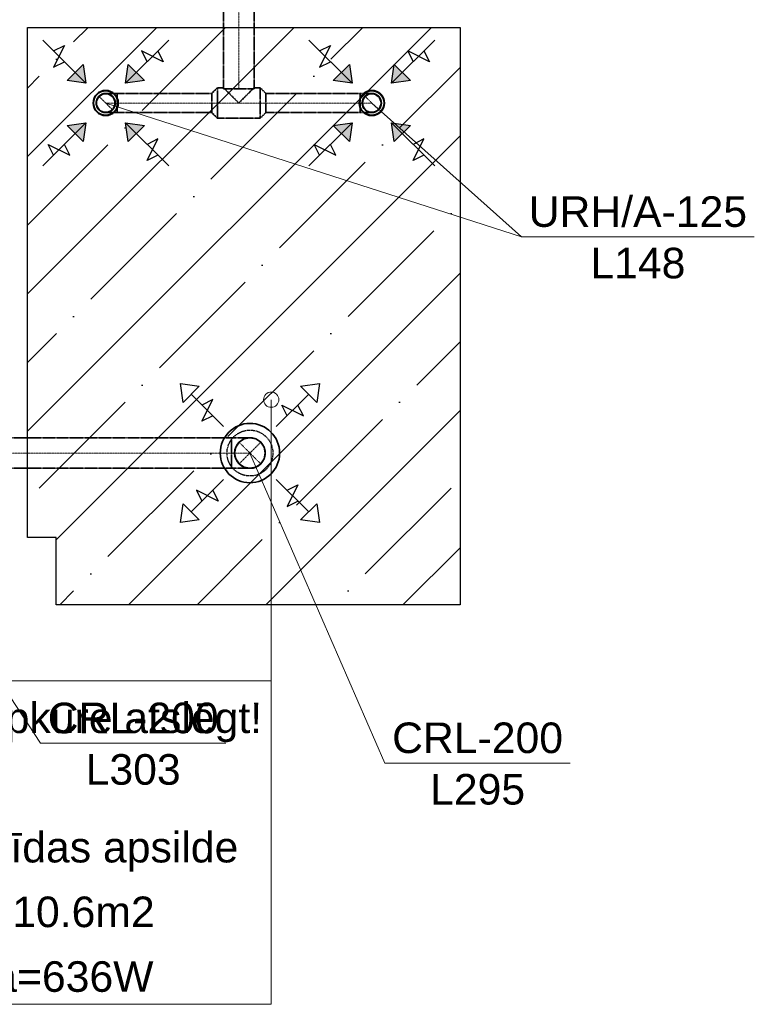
# Model space of a CAD drawing. Header units: millimetres. Extents: x -134161 to 355560, y -27497 to 30328.
# Tile 90 of 95: x 196067 to 200872, y -19051 to -12609. Entities that reach past the tile are written whole.
import ezdxf

# ---------------------------------------------------------------- set-up
doc = ezdxf.new("R2010")
doc.units = ezdxf.units.MM
for name, pattern in [('CenterLine', [17.2, 13, -2, 0.2, -2]), ('HIDDEN', [9.525, 6.35, -3.175]), ('UnderCeiling', [6.7, 4.2, -1, 0.5, -1])]:
    doc.linetypes.add(name, pattern=pattern)
doc.layers.add('AVK-A_uzdevums', color=1, linetype='CONTINUOUS', lineweight=30)
for name, color, linetype in [('Vent-PN8-P-Plusmas bulta', 7, 'CONTINUOUS'), ('Vent-PN9-N', 7, 'CONTINUOUS'), ('Vent-PN9-N-Iekarta', 7, 'CONTINUOUS'), ('Vent-PN9-N-Plusmas bulta', 7, 'CONTINUOUS'), ('Vent-PN9-N-Teksts-', 7, 'CONTINUOUS'), ('Vent-PN9-P', 7, 'CONTINUOUS'), ('Vent-PN9-P-Iekarta', 7, 'CONTINUOUS'), ('Vent-PN9-P-Teksts-', 7, 'CONTINUOUS')]:
    doc.layers.add(name, color=color, linetype=linetype)
doc.styles.add('Arial', font='arial.ttf', dxfattribs={"height": 187.5})

# ---------------------------------------------------------------- blocks, each defined once
blk = doc.blocks.new('*U1124')
at = {"layer": 'Vent-PN9-N-Teksts-', "color": 7, "linetype": 'Continuous', "lineweight": 15}
for p, q in [((56618.6, 3529.9, 2300), (57598, 2654.5, 2300)), ((57598, 2654.5, 2300), (59121, 2654.5, 2300))]:
    blk.add_line(p, q, dxfattribs=at)
at = {"layer": 'Vent-PN9-N-Teksts-', "color": 7, "linetype": 'Continuous', "lineweight": 25, "style": 'Arial'}
for s, p in [('URH/A-125', (57645.2, 2719.5, 2300)), ('L148', (58048.7, 2382.7, 2300))]:
    blk.add_text(s, height=200, dxfattribs=at).set_placement(p)
blk = doc.blocks.new('*U1125')
at = {"layer": 'Vent-PN9-N-Teksts-', "color": 7, "linetype": 'Continuous', "lineweight": 15}
for p, q in [((54878, 3529.9, 2300), (57598, 2654.5, 2300)), ((57598, 2654.5, 2300), (59121, 2654.5, 2300))]:
    blk.add_line(p, q, dxfattribs=at)
at = {"layer": 'Vent-PN9-N-Teksts-', "color": 7, "linetype": 'Continuous', "lineweight": 25, "style": 'Arial'}
for s, p in [('URH/A-125', (57645.2, 2719.5, 2300)), ('L148', (58048.7, 2382.7, 2300))]:
    blk.add_text(s, height=200, dxfattribs=at).set_placement(p)
blk = doc.blocks.new('*U1186')
at = {"layer": 'Vent-PN9-P-Teksts-', "color": 7, "linetype": 'Continuous', "lineweight": 15}
for p, q in [((53204.4, 1239.6, 2300), (54451.3, -658.7, 2300)), ((54451.3, -658.7, 2300), (55664, -658.7, 2300))]:
    blk.add_line(p, q, dxfattribs=at)
at = {"layer": 'Vent-PN9-P-Teksts-', "color": 7, "linetype": 'Continuous', "lineweight": 25, "style": 'Arial'}
for s, p in [('CRL-200', (54498.6, -593.7, 2300)), ('L303', (54746.9, -930.5, 2300))]:
    blk.add_text(s, height=200, dxfattribs=at).set_placement(p)
blk = doc.blocks.new('*U1187')
at = {"layer": 'Vent-PN9-P-Teksts-', "color": 7, "linetype": 'Continuous', "lineweight": 15}
for p, q in [((55821.6, 1239.6, 2300), (56704.5, -788.5, 2300)), ((56704.5, -788.5, 2300), (57917.1, -788.5, 2300))]:
    blk.add_line(p, q, dxfattribs=at)
at = {"layer": 'Vent-PN9-P-Teksts-', "color": 7, "linetype": 'Continuous', "lineweight": 25, "style": 'Arial'}
for s, p in [('CRL-200', (56751.7, -723.5, 2300)), ('L295', (57000, -1060.4, 2300))]:
    blk.add_text(s, height=200, dxfattribs=at).set_placement(p)
blk = doc.blocks.new('*U1363')
at = {"layer": 'Vent-PN9-P', "color": 5, "linetype": 'UnderCeiling', "lineweight": 35}
for p, q in [((54182.3, 1339.6, 2700), (55701.6, 1339.6, 2700)), ((54182.3, 1139.6, 2700), (55701.6, 1139.6, 2700))]:
    blk.add_line(p, q, dxfattribs=at)
at = {"layer": 'Vent-PN9-P', "color": 7, "linetype": 'CenterLine', "lineweight": 18}
blk.add_line((54182.3, 1239.6, 2700), (55701.6, 1239.6, 2700), dxfattribs=at)
blk = doc.blocks.new('*U1365')
at = {"layer": 'Vent-PN8-P-Plusmas bulta', "color": 7, "linetype": 'Continuous', "lineweight": 25}
for p, q in [((55383.9, 1571.3, 2195), (55366.3, 1695, 2195)), ((55366.3, 1695, 2195), (55490, 1677.3, 2195)), ((55383.9, 1571.3, 2195), (55366.3, 1695, 2195)), ((55366.3, 1695, 2195), (55490, 1677.3, 2195)), ((55490, 1677.3, 2195), (55383.9, 1571.3, 2195)), ((56153.3, 1677.3, 2195), (56277, 1695, 2195)), ((56153.3, 1677.3, 2195), (56277, 1695, 2195)), ((56259.3, 1571.3, 2195), (56153.3, 1677.3, 2195)), ((56277, 1695, 2195), (56259.3, 1571.3, 2195)), ((56277, 1695, 2195), (56259.3, 1571.3, 2195)), ((55649.1, 1412.2, 2195), (55437, 1624.3, 2195)), ((55994.2, 1412.2, 2195), (56206.3, 1624.3, 2195)), ((55507.7, 1447.5, 2195), (55578.4, 1588.9, 2195)), ((55578.4, 1588.9, 2195), (55507.7, 1553.6, 2195)), ((56064.9, 1482.9, 2195), (56029.5, 1553.6, 2195)), ((56029.5, 1553.6, 2195), (56170.9, 1482.9, 2195)), ((56170.9, 1482.9, 2195), (56135.6, 1553.6, 2195)), ((55578.4, 1482.9, 2195), (55507.7, 1447.5, 2195)), ((55649.1, 1067.1, 2195), (55437, 855, 2195)), ((55994.2, 1067.1, 2195), (56206.3, 855, 2195)), ((56064.9, 996.4, 2195), (56135.6, 1031.7, 2195)), ((56135.6, 1031.7, 2195), (56064.9, 890.3, 2195)), ((55613.7, 925.7, 2195), (55472.3, 996.4, 2195)), ((55472.3, 996.4, 2195), (55507.7, 925.7, 2195)), ((55578.4, 996.4, 2195), (55613.7, 925.7, 2195)), ((55366.3, 784.2, 2195), (55383.9, 908, 2195)), ((55366.3, 784.2, 2195), (55383.9, 908, 2195)), ((55383.9, 908, 2195), (55490, 801.9, 2195)), ((56064.9, 890.3, 2195), (56135.6, 925.7, 2195)), ((56153.3, 801.9, 2195), (56259.3, 908, 2195)), ((56259.3, 908, 2195), (56277, 784.2, 2195)), ((56259.3, 908, 2195), (56277, 784.2, 2195)), ((55490, 801.9, 2195), (55366.3, 784.2, 2195)), ((55490, 801.9, 2195), (55366.3, 784.2, 2195)), ((56277, 784.2, 2195), (56153.3, 801.9, 2195)), ((56277, 784.2, 2195), (56153.3, 801.9, 2195))]:
    blk.add_line(p, q, dxfattribs=at)
blk = doc.blocks.new('*U1366')
at = {"layer": 'Vent-PN9-P-Iekarta', "color": 5, "linetype": 'Continuous', "lineweight": 35}
for p, q in [((55729.2, 1277.9, 2240), (55750.9, 1310.3, 2240)), ((55750.9, 1310.3, 2240), (55783.4, 1332, 2240)), ((55783.4, 1332, 2240), (55821.6, 1339.6, 2240)), ((55821.6, 1339.6, 2240), (55859.9, 1332, 2240)), ((55859.9, 1332, 2240), (55892.3, 1310.3, 2240)), ((55892.3, 1310.3, 2240), (55914, 1277.9, 2240)), ((55721.6, 1239.6, 2240), (55729.2, 1277.9, 2240)), ((55729.2, 1201.4, 2240), (55721.6, 1239.6, 2240)), ((55914, 1277.9, 2240), (55921.6, 1239.6, 2240)), ((55921.6, 1239.6, 2240), (55914, 1201.4, 2240)), ((55750.9, 1168.9, 2240), (55729.2, 1201.4, 2240)), ((55783.4, 1147.2, 2240), (55750.9, 1168.9, 2240)), ((55892.3, 1168.9, 2240), (55859.9, 1147.2, 2240)), ((55914, 1201.4, 2240), (55892.3, 1168.9, 2240)), ((55821.6, 1139.6, 2240), (55783.4, 1147.2, 2240)), ((55859.9, 1147.2, 2240), (55821.6, 1139.6, 2240))]:
    blk.add_line(p, q, dxfattribs=at)
for centre, radius in [((55821.6, 1239.6, 2228), 194), ((55821.6, 1239.6, 2300), 100), ((55821.6, 1239.6, 2240), 2.5)]:
    blk.add_circle(centre, radius, dxfattribs=at)
at = {"layer": 'Vent-PN9-P-Iekarta', "color": 7, "linetype": 'HIDDEN', "lineweight": -3}
blk.add_circle((55821.6, 1239.6, 2190), 150, dxfattribs=at)
blk = doc.blocks.new('*U1367')
at = {"layer": 'Vent-PN9-P', "color": 7, "linetype": 'Continuous', "lineweight": -3}
blk.add_line((55821.6, 1239.6, 2330), (55821.6, 1239.6, 2329), dxfattribs=at)
blk = doc.blocks.new('*U1368')
at = {"layer": 'Vent-PN9-P', "color": 7, "linetype": 'UnderCeiling', "lineweight": 18}
for p, q in [((55750.9, 1310.3, 2580), (55892.3, 1168.9, 2580)), ((55892.3, 1310.3, 2580), (55750.9, 1168.9, 2580))]:
    blk.add_line(p, q, dxfattribs=at)
at = {"layer": 'Vent-PN9-P', "color": 5, "linetype": 'UnderCeiling', "lineweight": 35, "extrusion": (-1, 0, 0)}
blk.add_ellipse((55701.6, 1239.6, 2700), major_axis=(0, -100), ratio=1, start_param=0, end_param=3.141593, dxfattribs=at)
at = {"layer": 'Vent-PN9-P', "color": 5, "linetype": 'UnderCeiling', "lineweight": 35, "extrusion": (0, -1, 0)}
for centre in [(55701.6, 1339.6, 2580), (55701.6, 1139.6, 2580)]:
    blk.add_ellipse(centre, major_axis=(120, 0), ratio=1, start_param=0, end_param=1.570796, dxfattribs=at)
at = {"layer": 'Vent-PN9-P', "color": 7, "linetype": 'HIDDEN', "lineweight": -3, "extrusion": (0, 0, -1)}
blk.add_ellipse((55821.6, 1239.6, 2580), major_axis=(0, -100), ratio=1, start_param=0, end_param=3.141593, dxfattribs=at)
at = {"layer": 'Vent-PN9-P', "color": 5, "linetype": 'UnderCeiling', "lineweight": 35, "extrusion": (0, 0, -1)}
blk.add_ellipse((55821.6, 1239.6, 2580), major_axis=(0, 100), ratio=1, start_param=0, end_param=3.141593, dxfattribs=at)
at = {"layer": 'Vent-PN9-P', "color": 7, "linetype": 'CenterLine', "lineweight": 18, "extrusion": (0, -1, 0)}
blk.add_ellipse((55701.6, 1239.6, 2580), major_axis=(120, 0), ratio=1, start_param=0, end_param=1.570796, dxfattribs=at)
blk = doc.blocks.new('*U1453')
at = {"layer": 'Vent-PN9-N-Plusmas bulta', "linetype": 'Continuous', "lineweight": 25}
for points in [[(54731.3, 3782.7), (54748.9, 3658.9), (54625.2, 3676.6)], [(55130.8, 3676.6), (55007, 3658.9), (55024.7, 3782.7)], [(54625.2, 3383.2), (54748.9, 3400.8), (54731.3, 3277.1)], [(55024.7, 3277.1), (55007, 3400.8), (55130.8, 3383.2)]]:
    blk.add_hatch(color=7, dxfattribs=at).paths.add_polyline_path(points, flags=0)
at = {"layer": 'Vent-PN9-N-Plusmas bulta', "color": 7, "linetype": 'Continuous', "lineweight": 25}
for p, q in [((54748.9, 3658.9, 2237), (54466.1, 3941.8, 2237)), ((55007, 3658.9, 2237), (55289.9, 3941.8, 2237)), ((54536.8, 3871.1, 2237), (54607.5, 3906.4, 2237)), ((54607.5, 3906.4, 2237), (54536.8, 3765, 2237)), ((55254.5, 3800.3, 2237), (55113.1, 3871.1, 2237)), ((55113.1, 3871.1, 2237), (55148.5, 3800.3, 2237)), ((55219.2, 3871.1, 2237), (55254.5, 3800.3, 2237)), ((54536.8, 3765, 2237), (54607.5, 3800.3, 2237)), ((54731.3, 3782.7, 2237), (54748.9, 3658.9, 2237)), ((55007, 3658.9, 2237), (55024.7, 3782.7, 2237)), ((54748.9, 3658.9, 2237), (54625.2, 3676.6, 2237)), ((55130.8, 3676.6, 2237), (55007, 3658.9, 2237)), ((54748.9, 3400.8, 2237), (54466.1, 3118, 2237)), ((54625.2, 3383.2, 2237), (54748.9, 3400.8, 2237)), ((54748.9, 3400.8, 2237), (54731.3, 3277.1, 2237)), ((55007, 3400.8, 2237), (55289.9, 3118, 2237)), ((55024.7, 3277.1, 2237), (55007, 3400.8, 2237)), ((55007, 3400.8, 2237), (55130.8, 3383.2, 2237)), ((55148.5, 3153.3, 2237), (55219.2, 3294.8, 2237)), ((55219.2, 3294.8, 2237), (55148.5, 3259.4, 2237)), ((54536.8, 3188.7, 2237), (54501.5, 3259.4, 2237)), ((54501.5, 3259.4, 2237), (54642.9, 3188.7, 2237)), ((54642.9, 3188.7, 2237), (54607.5, 3259.4, 2237)), ((55219.2, 3188.7, 2237), (55148.5, 3153.3, 2237))]:
    blk.add_line(p, q, dxfattribs=at)
for points in [[(54731.3, 3782.7, 2237), (54748.9, 3658.9, 2237), (54625.2, 3676.6, 2237)], [(55130.8, 3676.6, 2237), (55007, 3658.9, 2237), (55024.7, 3782.7, 2237)], [(54625.2, 3383.2, 2237), (54748.9, 3400.8, 2237), (54731.3, 3277.1, 2237)], [(55024.7, 3277.1, 2237), (55007, 3400.8, 2237), (55130.8, 3383.2, 2237)]]:
    blk.add_3dface(points, dxfattribs=at)
blk = doc.blocks.new('*U1454')
at = {"layer": 'Vent-PN9-N-Plusmas bulta', "linetype": 'Continuous', "lineweight": 25}
for points in [[(56471.9, 3782.7), (56489.6, 3658.9), (56365.8, 3676.6)], [(56871.4, 3676.6), (56747.7, 3658.9), (56765.3, 3782.7)], [(56365.8, 3383.2), (56489.6, 3400.8), (56471.9, 3277.1)], [(56765.3, 3277.1), (56747.7, 3400.8), (56871.4, 3383.2)]]:
    blk.add_hatch(color=7, dxfattribs=at).paths.add_polyline_path(points, flags=0)
at = {"layer": 'Vent-PN9-N-Plusmas bulta', "color": 7, "linetype": 'Continuous', "lineweight": 25}
for p, q in [((56489.6, 3658.9, 2237), (56206.7, 3941.8, 2237)), ((56747.7, 3658.9, 2237), (57030.5, 3941.8, 2237)), ((56277.4, 3871.1, 2237), (56348.1, 3906.4, 2237)), ((56348.1, 3906.4, 2237), (56277.4, 3765, 2237)), ((56995.2, 3800.3, 2237), (56853.7, 3871.1, 2237)), ((56853.7, 3871.1, 2237), (56889.1, 3800.3, 2237)), ((56959.8, 3871.1, 2237), (56995.2, 3800.3, 2237)), ((56277.4, 3765, 2237), (56348.1, 3800.3, 2237)), ((56471.9, 3782.7, 2237), (56489.6, 3658.9, 2237)), ((56747.7, 3658.9, 2237), (56765.3, 3782.7, 2237)), ((56489.6, 3658.9, 2237), (56365.8, 3676.6, 2237)), ((56871.4, 3676.6, 2237), (56747.7, 3658.9, 2237)), ((56489.6, 3400.8, 2237), (56206.7, 3118, 2237)), ((56365.8, 3383.2, 2237), (56489.6, 3400.8, 2237)), ((56489.6, 3400.8, 2237), (56471.9, 3277.1, 2237)), ((56747.7, 3400.8, 2237), (57030.5, 3118, 2237)), ((56765.3, 3277.1, 2237), (56747.7, 3400.8, 2237)), ((56747.7, 3400.8, 2237), (56871.4, 3383.2, 2237)), ((56889.1, 3153.3, 2237), (56959.8, 3294.8, 2237)), ((56959.8, 3294.8, 2237), (56889.1, 3259.4, 2237)), ((56277.4, 3188.7, 2237), (56242.1, 3259.4, 2237)), ((56242.1, 3259.4, 2237), (56383.5, 3188.7, 2237)), ((56383.5, 3188.7, 2237), (56348.1, 3259.4, 2237)), ((56959.8, 3188.7, 2237), (56889.1, 3153.3, 2237))]:
    blk.add_line(p, q, dxfattribs=at)
for points in [[(56471.9, 3782.7, 2237), (56489.6, 3658.9, 2237), (56365.8, 3676.6, 2237)], [(56871.4, 3676.6, 2237), (56747.7, 3658.9, 2237), (56765.3, 3782.7, 2237)], [(56365.8, 3383.2, 2237), (56489.6, 3400.8, 2237), (56471.9, 3277.1, 2237)], [(56765.3, 3277.1, 2237), (56747.7, 3400.8, 2237), (56871.4, 3383.2, 2237)]]:
    blk.add_3dface(points, dxfattribs=at)
blk = doc.blocks.new('*U1456')
at = {"layer": 'Vent-PN9-N', "color": 1, "linetype": 'UnderCeiling', "lineweight": 35}
for p, q in [((55888.3, 3629.9, 2700), (55925.3, 3592.4, 2700)), ((55888.3, 3429.9, 2700), (55925.3, 3467.4, 2700))]:
    blk.add_line(p, q, dxfattribs=at)
at = {"layer": 'Vent-PN9-N', "color": 7, "linetype": 'CenterLine', "lineweight": 18}
blk.add_line((55888.3, 3529.9, 2700), (55925.3, 3529.9, 2700), dxfattribs=at)
at = {"layer": 'Vent-PN9-N', "color": 1, "linetype": 'UnderCeiling', "lineweight": 35, "extrusion": (1, 0, 0)}
for centre, major_axis in [((55888.3, 3529.9, 2700), (0, 100)), ((55925.3, 3529.9, 2700), (0, 62.5))]:
    blk.add_ellipse(centre, major_axis=major_axis, ratio=1, start_param=0, end_param=3.141593, dxfattribs=at)
blk = doc.blocks.new('*U1457')
at = {"layer": 'Vent-PN9-N', "color": 1, "linetype": 'UnderCeiling', "lineweight": 35}
for p, q in [((55608.3, 3629.9, 2700), (55571.3, 3592.4, 2700)), ((55608.3, 3429.9, 2700), (55571.3, 3467.4, 2700))]:
    blk.add_line(p, q, dxfattribs=at)
at = {"layer": 'Vent-PN9-N', "color": 7, "linetype": 'CenterLine', "lineweight": 18}
blk.add_line((55608.3, 3529.9, 2700), (55571.3, 3529.9, 2700), dxfattribs=at)
at = {"layer": 'Vent-PN9-N', "color": 1, "linetype": 'UnderCeiling', "lineweight": 35, "extrusion": (-1, 0, 0)}
for centre, major_axis in [((55608.3, 3529.9, 2700), (0, -100)), ((55571.3, 3529.9, 2700), (0, -62.5))]:
    blk.add_ellipse(centre, major_axis=major_axis, ratio=1, start_param=0, end_param=3.141593, dxfattribs=at)
blk = doc.blocks.new('*U1459')
at = {"layer": 'Vent-PN9-N', "color": 1, "linetype": 'UnderCeiling', "lineweight": 35}
for p, q in [((55648.3, 3622.4, 2700), (55648.3, 6398.6, 2700)), ((55848.3, 3622.4, 2700), (55848.3, 6398.6, 2700))]:
    blk.add_line(p, q, dxfattribs=at)
at = {"layer": 'Vent-PN9-N', "color": 7, "linetype": 'CenterLine', "lineweight": 18}
blk.add_line((55748.3, 3622.4, 2700), (55748.3, 6398.6, 2700), dxfattribs=at)
blk = doc.blocks.new('*U1460')
at = {"layer": 'Vent-PN9-N', "color": 1, "linetype": 'UnderCeiling', "lineweight": 35}
for p, q in [((55648.3, 3629.9, 2700), (55608.3, 3629.9, 2700)), ((55648.7, 3629.5, 2702), (55655.9, 3622.3, 2738.3)), ((55655.9, 3622.3, 2738.3), (55677.6, 3600.6, 2770.7)), ((55819, 3600.6, 2770.7), (55840.7, 3622.3, 2738.3)), ((55840.7, 3622.3, 2738.3), (55847.9, 3629.5, 2702)), ((55888.3, 3629.9, 2700), (55848.3, 3629.9, 2700)), ((55677.6, 3600.6, 2770.7), (55710, 3568.1, 2792.4)), ((55710, 3568.1, 2792.4), (55748.3, 3529.9, 2800)), ((55748.3, 3529.9, 2800), (55786.6, 3568.1, 2792.4)), ((55786.6, 3568.1, 2792.4), (55819, 3600.6, 2770.7)), ((55888.3, 3429.9, 2700), (55608.3, 3429.9, 2700))]:
    blk.add_line(p, q, dxfattribs=at)
at = {"layer": 'Vent-PN9-N', "color": 7, "linetype": 'CenterLine', "lineweight": 18}
blk.add_line((55888.3, 3529.9, 2700), (55608.3, 3529.9, 2700), dxfattribs=at)
at = {"layer": 'Vent-PN9-N', "color": 1, "linetype": 'UnderCeiling', "lineweight": 35}
blk.add_ellipse((55640.8, 3637.4, 2700), major_axis=(0, -7.5), ratio=1, start_param=0, end_param=1.570796, dxfattribs=at)
at = {"layer": 'Vent-PN9-N', "color": 1, "linetype": 'UnderCeiling', "lineweight": 35, "extrusion": (0, 1, 0)}
blk.add_ellipse((55748.3, 3622.4, 2700), major_axis=(-100, 0), ratio=1, start_param=0, end_param=3.141593, dxfattribs=at)
at = {"layer": 'Vent-PN9-N', "color": 1, "linetype": 'UnderCeiling', "lineweight": 35, "extrusion": (0, 0, -1)}
blk.add_ellipse((55855.8, 3637.4, 2700), major_axis=(0, -7.5), ratio=1, start_param=0, end_param=1.570796, dxfattribs=at)
blk = doc.blocks.new('*U1461')
at = {"layer": 'Vent-PN9-N', "color": 1, "linetype": 'UnderCeiling', "lineweight": 35}
for p, q in [((55925.3, 3592.4, 2700), (56543.6, 3592.4, 2700)), ((55925.3, 3467.4, 2700), (56543.6, 3467.4, 2700))]:
    blk.add_line(p, q, dxfattribs=at)
at = {"layer": 'Vent-PN9-N', "color": 7, "linetype": 'CenterLine', "lineweight": 18}
blk.add_line((55925.3, 3529.9, 2700), (56543.6, 3529.9, 2700), dxfattribs=at)
blk = doc.blocks.new('*U1462')
at = {"layer": 'Vent-PN9-N-Iekarta', "color": 1, "linetype": 'Continuous', "lineweight": 35}
for centre, radius in [((56618.6, 3529.9, 2300), 82.5), ((56618.6, 3529.9, 2287), 80), ((56618.6, 3529.9, 2289), 62.5), ((56618.6, 3529.9, 2300), 60.5)]:
    blk.add_circle(centre, radius, dxfattribs=at)
blk = doc.blocks.new('*U1463')
at = {"layer": 'Vent-PN9-N', "color": 7, "linetype": 'Continuous', "lineweight": -3}
blk.add_line((56618.6, 3529.9, 2550), (56618.6, 3529.9, 2549), dxfattribs=at)
blk = doc.blocks.new('*U1464')
at = {"layer": 'Vent-PN9-N-Iekarta', "color": 1, "linetype": 'Continuous', "lineweight": 35}
for centre, radius in [((54878, 3529.9, 2300), 82.5), ((54878, 3529.9, 2287), 80), ((54878, 3529.9, 2289), 62.5), ((54878, 3529.9, 2300), 60.5)]:
    blk.add_circle(centre, radius, dxfattribs=at)
blk = doc.blocks.new('*U1465')
at = {"layer": 'Vent-PN9-N', "color": 7, "linetype": 'UnderCeiling', "lineweight": 18}
blk.add_line((56574.4, 3574.1, 2625), (56662.8, 3485.7, 2625), dxfattribs=at)
at = {"layer": 'Vent-PN9-N', "color": 1, "linetype": 'UnderCeiling', "lineweight": 35, "extrusion": (-1, 0, 0)}
blk.add_ellipse((56543.6, 3529.9, 2700), major_axis=(0, -62.5), ratio=1, start_param=0, end_param=3.141593, dxfattribs=at)
at = {"layer": 'Vent-PN9-N', "color": 1, "linetype": 'UnderCeiling', "lineweight": 35, "extrusion": (0, 1, 0)}
for centre in [(56543.6, 3592.4, 2625), (56543.6, 3467.4, 2625)]:
    blk.add_ellipse(centre, major_axis=(0, 0, 75), ratio=1, start_param=0, end_param=1.570796, dxfattribs=at)
at = {"layer": 'Vent-PN9-N', "color": 7, "linetype": 'HIDDEN', "lineweight": -3, "extrusion": (0, 0, -1)}
blk.add_ellipse((56618.6, 3529.9, 2625), major_axis=(0, -62.5), ratio=1, start_param=0, end_param=3.141593, dxfattribs=at)
at = {"layer": 'Vent-PN9-N', "color": 1, "linetype": 'UnderCeiling', "lineweight": 35, "extrusion": (0, 0, -1)}
blk.add_ellipse((56618.6, 3529.9, 2625), major_axis=(0, 62.5), ratio=1, start_param=0, end_param=3.141593, dxfattribs=at)
at = {"layer": 'Vent-PN9-N', "color": 7, "linetype": 'CenterLine', "lineweight": 18, "extrusion": (0, 1, 0)}
blk.add_ellipse((56543.6, 3529.9, 2625), major_axis=(0, 0, 75), ratio=1, start_param=0, end_param=1.570796, dxfattribs=at)
blk = doc.blocks.new('*U1466')
at = {"layer": 'Vent-PN9-N', "color": 1, "linetype": 'UnderCeiling', "lineweight": 35}
for p, q in [((54953, 3592.4, 2700), (55571.3, 3592.4, 2700)), ((54953, 3467.4, 2700), (55571.3, 3467.4, 2700))]:
    blk.add_line(p, q, dxfattribs=at)
at = {"layer": 'Vent-PN9-N', "color": 7, "linetype": 'CenterLine', "lineweight": 18}
blk.add_line((54953, 3529.9, 2700), (55571.3, 3529.9, 2700), dxfattribs=at)
blk = doc.blocks.new('*U1467')
at = {"layer": 'Vent-PN9-N', "color": 7, "linetype": 'UnderCeiling', "lineweight": 18}
blk.add_line((54922.2, 3485.7, 2625), (54833.8, 3574.1, 2625), dxfattribs=at)
at = {"layer": 'Vent-PN9-N', "color": 1, "linetype": 'UnderCeiling', "lineweight": 35, "extrusion": (0, 0, -1)}
blk.add_ellipse((54878, 3529.9, 2625), major_axis=(0, -62.5), ratio=1, start_param=0, end_param=3.141593, dxfattribs=at)
at = {"layer": 'Vent-PN9-N', "color": 7, "linetype": 'HIDDEN', "lineweight": -3, "extrusion": (0, 0, -1)}
blk.add_ellipse((54878, 3529.9, 2625), major_axis=(0, 62.5), ratio=1, start_param=0, end_param=3.141593, dxfattribs=at)
at = {"layer": 'Vent-PN9-N', "color": 1, "linetype": 'UnderCeiling', "lineweight": 35, "extrusion": (0, 1, 0)}
for centre in [(54953, 3592.4, 2625), (54953, 3467.4, 2625)]:
    blk.add_ellipse(centre, major_axis=(-75, 0), ratio=1, start_param=0, end_param=1.570796, dxfattribs=at)
at = {"layer": 'Vent-PN9-N', "color": 1, "linetype": 'UnderCeiling', "lineweight": 35, "extrusion": (1, 0, 0)}
blk.add_ellipse((54953, 3529.9, 2700), major_axis=(0, 62.5), ratio=1, start_param=0, end_param=3.141593, dxfattribs=at)
at = {"layer": 'Vent-PN9-N', "color": 7, "linetype": 'CenterLine', "lineweight": 18, "extrusion": (0, 1, 0)}
blk.add_ellipse((54953, 3529.9, 2625), major_axis=(-75, 0), ratio=1, start_param=0, end_param=1.570796, dxfattribs=at)
blk = doc.blocks.new('*U1468')
at = {"layer": 'Vent-PN9-N', "color": 7, "linetype": 'Continuous', "lineweight": -3}
blk.add_line((54878, 3529.9, 2550), (54878, 3529.9, 2549), dxfattribs=at)
blk = doc.blocks.new('*U2108')
at = {"layer": 'AVK-A_uzdevums', "color": 7, "linetype": 'Continuous', "lineweight": 18}
for p, q in [((55960.8, 1588.7), (55960.8, -251.1)), ((53155.1, -2367.3), (53155.1, -251.1)), ((53155.1, -251.1), (55960.8, -251.1)), ((55960.8, -251.1), (55960.8, -2367.3)), ((55960.8, -2367.3), (53155.1, -2367.3))]:
    blk.add_line(p, q, dxfattribs=at)
at = {"layer": 'AVK-A_uzdevums', "color": 7, "linetype": 'Continuous', "lineweight": 18, "extrusion": (0, 0, -1)}
blk.add_circle((-55960.8, 1588.7), 50, dxfattribs=at)
at = {"layer": 'AVK-A_uzdevums', "color": 7, "linetype": 'Continuous', "lineweight": 25, "style": 'Arial'}
for s, p in [('Esošo apkure atslēgt!', (53214.5, -592.6)), ('Zem grīdas apsilde', (53369.9, -1439.1)), ('S=10.6m2', (53917.2, -1862.4)), ('Qa=636W', (53925.1, -2285.7))]:
    blk.add_text(s, height=200, dxfattribs=at).set_placement(p)

msp = doc.modelspace()

# ---------------------------------------------------------------- hatches: boundary and pattern name
at = {"layer": 'AVK-A_uzdevums'}
h = msp.add_hatch(dxfattribs=at)
h.set_pattern_fill('ANSI35', color=256, scale=100)
h.set_pattern_definition([(45, (141751.17, -16683.6), (-449.013, 449.013), []), (45, (142200.2, -16683.6), (-449.013, 449.013), [793.75, -158.75, 0, -158.75])])
h.paths.add_polyline_path([(196117.7, -12658.6), (198947, -12658.6), (198947, -16436.7), (196304.7, -16436.7), (196304.7, -15995.7), (196117.7, -15995.7)])

# ---------------------------------------------------------------- linework, layer by layer
msp.add_lwpolyline([(196117.7, -12658.6), (198947, -12658.6), (198947, -16436.7), (196304.7, -16436.7), (196304.7, -15995.7), (196117.7, -15995.7)], close=True, dxfattribs=at)

# ---------------------------------------------------------------- block references
msp.add_blockref('*U2108', (141751.2, -16683.6), dxfattribs=at)
at = {"layer": 'Vent-PN8-P-Plusmas bulta'}
msp.add_blockref('*U1365', (141751.2, -16683.6), dxfattribs=at)
at = {"layer": 'Vent-PN9-N'}
for name in ['*U1459', '*U1457', '*U1460', '*U1456', '*U1467', '*U1466', '*U1461', '*U1465', '*U1468', '*U1463']:
    msp.add_blockref(name, (141751.2, -16683.6), dxfattribs=at)
at = {"layer": 'Vent-PN9-N-Iekarta'}
for name in ['*U1464', '*U1462']:
    msp.add_blockref(name, (141751.2, -16683.6), dxfattribs=at)
at = {"layer": 'Vent-PN9-N-Plusmas bulta'}
for name in ['*U1453', '*U1454']:
    msp.add_blockref(name, (141751.2, -16683.6), dxfattribs=at)
at = {"layer": 'Vent-PN9-N-Teksts-'}
for name in ['*U1125', '*U1124']:
    msp.add_blockref(name, (141751.2, -16683.6), dxfattribs=at)
at = {"layer": 'Vent-PN9-P'}
for name in ['*U1363', '*U1368', '*U1367']:
    msp.add_blockref(name, (141751.2, -16683.6), dxfattribs=at)
at = {"layer": 'Vent-PN9-P-Iekarta'}
msp.add_blockref('*U1366', (141751.2, -16683.6), dxfattribs=at)
at = {"layer": 'Vent-PN9-P-Teksts-'}
for name in ['*U1186', '*U1187']:
    msp.add_blockref(name, (141751.2, -16683.6), dxfattribs=at)

doc.saveas('drawing.dxf')
